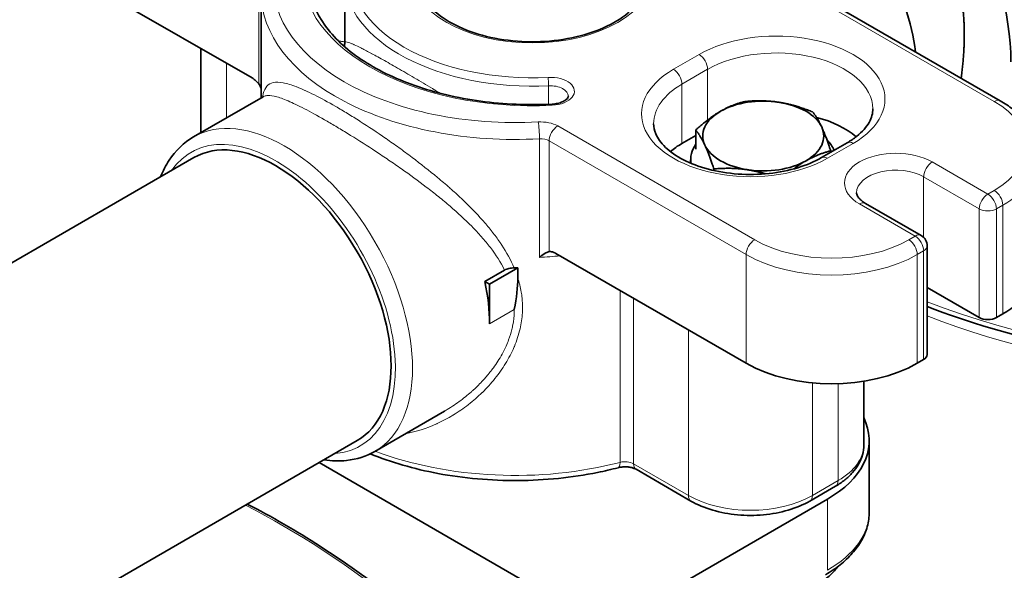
# Model space of a CAD drawing. Header units: millimetres. Extents: x 0 to 2970, y 0 to 2100.
# Tile 18 of 41: x 534 to 585, y 397 to 425. Entities that reach past the tile are written whole.
import ezdxf

# ---------------------------------------------------------------- set-up
doc = ezdxf.new("R2010")
doc.units = ezdxf.units.MM
doc.header["$LTSCALE"] = 5
doc.layers.add('Spigoli tangenti visibili(ISO)', color=7, linetype='Continuous', lineweight=15, true_color=0x00803f)
doc.layers.add('Spigoli visibili(ISO)', color=7, linetype='Continuous', lineweight=35)

msp = doc.modelspace()

# ---------------------------------------------------------------- linework, layer by layer
at = {"layer": 'Spigoli tangenti visibili(ISO)'}
for p, q in [((546.778, 421.76), (546.778, 427.485)), ((584.772, 420.858), (574.594, 426.734)), ((568.199, 422.517), (569.525, 423.282)), ((545.108, 420.01), (545.108, 422.836)), ((569.967, 422.517), (568.641, 421.751)), ((569.967, 419.9), (569.967, 422.517)), ((547.941, 421.834), (547.941, 421.834)), ((568.641, 418.689), (568.641, 421.751)), ((561.751, 420.711), (561.751, 421.665)), ((562.22, 419.59), (572.397, 413.714)), ((561.276, 412.805), (561.276, 418.928)), ((571.956, 412.948), (561.778, 418.824)), ((561.778, 418.824), (561.778, 413.1)), ((577.48, 418.689), (576.154, 417.924)), ((581.568, 417.733), (584.44, 416.074)), ((581.126, 413.837), (581.126, 416.967)), ((583.998, 415.309), (581.126, 416.967)), ((584.44, 416.074), (584.772, 416.265)), ((580.684, 413.905), (577.811, 415.564)), ((583.998, 409.695), (583.998, 415.309)), ((585.214, 415.5), (584.882, 415.309)), ((584.882, 415.309), (584.882, 409.695)), ((585.214, 409.887), (585.214, 415.5)), ((580.352, 413.714), (580.684, 413.905)), ((581.126, 413.14), (580.794, 412.948)), ((581.126, 407.526), (581.126, 413.14)), ((571.956, 407.335), (571.956, 412.948)), ((580.794, 412.948), (580.794, 407.335)), ((565.44, 402.219), (565.44, 411.097)), ((566.139, 410.693), (566.139, 402.145)), ((558.697, 409.376), (559.979, 410.116)), ((568.972, 400.51), (568.972, 409.057)), ((575.381, 400.51), (575.381, 406.324)), ((576.706, 401.275), (576.706, 406.283)), ((566.139, 402.145), (568.972, 400.51)), ((575.381, 400.51), (576.706, 401.275)), ((576.154, 396.644), (576.154, 400.318))]:
    msp.add_line(p, q, dxfattribs=at)
msp.add_ellipse((560.907, 427.492), major_axis=(-6.25, 0), ratio=0.57735, dxfattribs=at)
for centre, major_axis, ratio, start_param, end_param in [((560.907, 427.492), (-11.875, 0), 0.57735, 6.195919, 7.941248), ((560.907, 427.492), (-9.375, 0), 0.57735, 6.195919, 7.941248), ((560.023, 426.982), (-12.5, 0), 0.57735, 6.187562, 7.949605), ((560.907, 427.237), (-9.688, 0), 0.57735, 0, 1.658063), ((560.023, 426.472), (-13.125, 0), 0.57735, 0, 1.666419), ((598.251, 425.017), (30.312, 0), 0.57735, 4.119309, 6.283185), ((573.502, 420.986), (5.625, 0), 0.57735, 5.497787, 8.63938), ((569.525, 422.772), (0.313, -0.541), 0.57735, 0.785398, 2.356194), ((573.502, 420.475), (5, 0), 0.57735, 0, 2.356194), ((572.177, 420.22), (-5.625, 0), 0.57735, 5.497787, 8.63938), ((568.199, 422.006), (-0.313, 0.541), 0.57735, 3.926991, 5.497787), ((561.833, 421.381), (1.25, 0), 0.57735, 4.799655, 7.941248), ((561.724, 421.845), (-0.016, 0.312), 0.071162, 4.095111, 5.665907), ((561.833, 421.126), (0.938, 0), 0.57735, 0, 1.658063), ((572.177, 419.71), (-5, 0), 0.57735, 5.497787, 6.283185), ((561.942, 420.407), (-0.016, 0.312), 0.071162, 5.665907, 6.283185), ((584.772, 420.348), (0.312, 0.541), 0.57735, 0, 0.785398), ((580.794, 418.562), (5.625, 0), 0.57735, 5.497787, 7.068583), ((548.091, 410.907), (-4.688, 8.119), 0.57735, 3.141593, 6.283185), ((561.336, 419.08), (-1.25, 0), 0.57735, 3.926991, 4.808012), ((561.217, 419.288), (0.035, -0.624), 0.077957, 0.953156, 2.523953), ((598.251, 423.997), (29.875, 0), 0.57735, 4.109405, 6.029862), ((547.649, 410.652), (4.375, -7.578), 0.57735, 6.015122, 9.692841), ((562.22, 419.08), (0.312, 0.541), 0.57735, 0.785398, 2.356194), ((561.336, 418.569), (-0.625, 0), 0.57735, 3.926991, 4.808012), ((577.48, 418.179), (-0.313, 0.541), 0.57735, 5.497787, 6.283185), ((579.69, 416.648), (-2.656, 0), 0.57735, 3.926991, 7.068583), ((576.154, 417.414), (-0.313, 0.541), 0.57735, 5.497787, 6.283185), ((581.568, 417.222), (0.312, 0.541), 0.57735, 0.785398, 2.356194), ((580.794, 418.051), (6.25, 0), 0.57735, 5.497787, 6.283185), ((579.69, 416.138), (-2.031, 0), 0.57735, 3.926991, 6.283185), ((584.772, 415.755), (0.313, -0.541), 0.57735, 0.785398, 2.356194), ((577.811, 415.053), (0.312, 0.541), 0.57735, 0, 0.785398), ((584.44, 415.564), (0.312, 0.541), 0.57735, 0.785398, 2.356194), ((584.44, 415.564), (0.313, -0.541), 0.57735, 0.785398, 2.356194), ((584.44, 415.564), (-0.625, 0), 0.57735, 0.785398, 2.356194), ((560.907, 409.631), (7.812, 0), 0.57735, 1.826034, 1.826118), ((572.397, 413.204), (0.312, 0.541), 0.57735, 0.785398, 2.356194), ((576.375, 416.01), (5.625, 0), 0.57735, 3.926991, 5.497787), ((580.352, 413.204), (-0.313, 0.541), 0.57735, 3.926991, 5.497787), ((580.684, 413.395), (0.312, 0.541), 0.57735, 0, 0.785398), ((580.684, 413.395), (-0.313, 0.541), 0.57735, 3.926991, 5.497787), ((580.684, 413.395), (0.625, 0), 0.57735, 5.497787, 6.283185), ((560.023, 420.348), (-13.125, 0), 0.57735, 1.666419, 1.747949), ((576.375, 415.5), (-6.25, 0), 0.57735, 0.785398, 2.356194), ((573.502, 403.125), (4.531, 0), 0.57735, 5.497787, 6.283185), ((560.023, 409.121), (13.125, 0), 0.57735, 4.12899, 5.137789), ((565.182, 402.547), (0.158, -0.605), 0.336956, 0, 0.910678), ((565.698, 401.89), (0.625, 0), 0.57735, 0.785398, 1.996196), ((566.581, 402.4), (-0.312, -0.541), 0.57735, 5.497787, 6.283185), ((576.264, 401.53), (0.313, -0.541), 0.57735, 0, 0.785398), ((572.177, 402.359), (4.531, 0), 0.57735, 3.926991, 5.497787), ((569.414, 400.765), (-0.312, -0.541), 0.57735, 5.497787, 6.283185), ((574.939, 400.765), (0.313, -0.541), 0.57735, 0, 0.785398), ((547.87, 360.259), (-23.75, 41.136), 0.57735, 3.674697, 5.55063), ((570.936, 399.657), (7.379, 0), 0.57735, 5.497787, 6.283185)]:
    msp.add_ellipse(centre, major_axis=major_axis, ratio=ratio, start_param=start_param, end_param=end_param, dxfattribs=at)
for points, knots in [([(550.907, 423.968), (550.926, 423.968), (550.945, 423.969), (550.963, 423.968), (551.03, 423.967), (551.088, 423.96), (551.135, 423.947), (551.17, 423.937), (551.199, 423.923), (551.22, 423.906)], [0.0033638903, 0.0033638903, 0.0033638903, 0.0033638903, 0.0034956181, 0.0034956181, 0.0034956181, 0.0039823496, 0.0039823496, 0.0039823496, 0.0043522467, 0.0043522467, 0.0043522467, 0.0043522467]), ([(551.219, 423.894), (551.219, 423.92), (551.236, 423.933), (551.272, 423.934), (551.273, 423.934), (551.273, 423.934), (551.274, 423.934), (551.308, 423.934), (551.357, 423.924), (551.425, 423.901), (551.427, 423.901), (551.429, 423.9), (551.431, 423.899), (551.464, 423.888), (551.502, 423.874), (551.544, 423.857), (551.546, 423.856), (551.549, 423.855), (551.552, 423.854), (551.594, 423.837), (551.641, 423.817), (551.692, 423.794), (551.695, 423.792), (551.699, 423.791), (551.702, 423.789), (551.809, 423.741), (551.934, 423.681), (552.081, 423.606), (552.086, 423.604), (552.091, 423.602), (552.095, 423.599), (552.244, 423.524), (552.416, 423.433), (552.608, 423.33), (552.613, 423.328), (552.617, 423.325), (552.622, 423.322), (552.816, 423.218), (553.03, 423.1), (553.265, 422.968), (553.268, 422.967), (553.27, 422.965), (553.272, 422.964), (553.509, 422.831), (553.77, 422.682), (554.047, 422.523), (554.049, 422.521), (554.052, 422.519), (554.055, 422.518), (554.332, 422.358), (554.621, 422.189), (554.922, 422.012), (554.928, 422.008), (554.934, 422.004), (554.941, 422.001), (555.239, 421.824), (555.55, 421.639), (555.872, 421.447), (555.881, 421.441), (555.89, 421.436), (555.9, 421.43), (555.985, 421.379), (556.07, 421.328), (556.155, 421.276)], [0.00175855, 0.00175855, 0.00175855, 0.00175855, 0.00377569, 0.00377569, 0.00377569, 0.00382003, 0.00382003, 0.00382003, 0.00566354, 0.00566354, 0.00566354, 0.00571998, 0.00571998, 0.00571998, 0.00660746, 0.00660746, 0.00660746, 0.00666718, 0.00666718, 0.00666718, 0.00755138, 0.00755138, 0.00755138, 0.00761248, 0.00761248, 0.00761248, 0.00943923, 0.00943923, 0.00943923, 0.00949721, 0.00949721, 0.00949721, 0.01132707, 0.01132707, 0.01132707, 0.0113726, 0.0113726, 0.0113726, 0.01321492, 0.01321492, 0.01321492, 0.01323298, 0.01323298, 0.01323298, 0.01508487, 0.01508487, 0.01508487, 0.01510276, 0.01510276, 0.01510276, 0.01695316, 0.01695316, 0.01695316, 0.01699061, 0.01699061, 0.01699061, 0.01882493, 0.01882493, 0.01882493, 0.01887845, 0.01887845, 0.01887845, 0.01936328, 0.01936328, 0.01936328, 0.01936328]), ([(546.968, 421.084), (546.978, 421.14), (546.989, 421.192), (547.001, 421.241), (547.003, 421.247), (547.005, 421.254), (547.006, 421.26), (547.05, 421.42), (547.11, 421.546), (547.192, 421.64), (547.194, 421.642), (547.195, 421.644), (547.197, 421.645), (547.281, 421.74), (547.39, 421.802), (547.527, 421.831), (547.527, 421.831), (547.528, 421.831), (547.528, 421.831), (547.666, 421.86), (547.831, 421.856), (548.031, 421.819), (548.032, 421.819), (548.033, 421.819), (548.034, 421.819), (548.133, 421.8), (548.242, 421.774), (548.358, 421.739), (548.359, 421.738), (548.361, 421.738), (548.362, 421.737), (548.478, 421.702), (548.602, 421.659), (548.735, 421.608), (548.736, 421.608), (548.738, 421.607), (548.74, 421.606), (548.872, 421.555), (549.013, 421.496), (549.164, 421.428), (549.165, 421.427), (549.167, 421.427), (549.169, 421.426), (549.32, 421.358), (549.481, 421.281), (549.649, 421.197), (549.65, 421.196), (549.651, 421.195), (549.653, 421.195), (549.991, 421.025), (550.357, 420.826), (550.751, 420.598), (550.948, 420.484), (551.154, 420.362), (551.364, 420.234), (551.575, 420.106), (551.789, 419.973), (552.005, 419.835), (552.008, 419.833), (552.011, 419.831), (552.013, 419.83), (552.445, 419.554), (552.889, 419.26), (553.342, 418.946), (553.346, 418.944), (553.349, 418.941), (553.353, 418.939), (553.578, 418.783), (553.803, 418.625), (554.025, 418.464), (554.251, 418.301), (554.476, 418.136), (554.698, 417.968), (554.701, 417.966), (554.703, 417.965), (554.706, 417.963), (555.149, 417.629), (555.585, 417.286), (556.011, 416.932), (556.224, 416.755), (556.435, 416.575), (556.641, 416.393), (556.645, 416.39), (556.649, 416.386), (556.652, 416.383), (556.854, 416.204), (557.051, 416.025), (557.243, 415.844), (557.25, 415.838), (557.256, 415.831), (557.263, 415.825), (557.646, 415.462), (558.008, 415.093), (558.345, 414.712), (558.357, 414.697), (558.37, 414.683), (558.383, 414.668), (558.541, 414.488), (558.693, 414.305), (558.837, 414.122), (558.852, 414.102), (558.868, 414.082), (558.883, 414.062), (559.021, 413.883), (559.152, 413.702), (559.275, 413.519), (559.293, 413.493), (559.311, 413.467), (559.328, 413.441), (559.579, 413.059), (559.796, 412.668), (559.969, 412.26)], [0.06049046, 0.06049046, 0.06049046, 0.06049046, 0.06129506, 0.06129506, 0.06129506, 0.06139861, 0.06139861, 0.06139861, 0.06407754, 0.06407754, 0.06407754, 0.0641263, 0.0641263, 0.0641263, 0.06684312, 0.06684312, 0.06684312, 0.06685399, 0.06685399, 0.06685399, 0.06958168, 0.06958168, 0.06958168, 0.06959247, 0.06959247, 0.06959247, 0.07094553, 0.07094553, 0.07094553, 0.0709611, 0.0709611, 0.0709611, 0.07230937, 0.07230937, 0.07230937, 0.07232647, 0.07232647, 0.07232647, 0.07367322, 0.07367322, 0.07367322, 0.07368865, 0.07368865, 0.07368865, 0.07503706, 0.07503706, 0.07503706, 0.07504771, 0.07504771, 0.07504771, 0.07776261, 0.07776261, 0.07776261, 0.07911895, 0.07911895, 0.07911895, 0.08047655, 0.08047655, 0.08047655, 0.08049244, 0.08049244, 0.08049244, 0.08319863, 0.08319863, 0.08319863, 0.08322013, 0.08322013, 0.08322013, 0.0845638, 0.0845638, 0.0845638, 0.08593329, 0.08593329, 0.08593329, 0.08594782, 0.08594782, 0.08594782, 0.08867551, 0.08867551, 0.08867551, 0.09003935, 0.09003935, 0.09003935, 0.09006482, 0.09006482, 0.09006482, 0.0914032, 0.0914032, 0.0914032, 0.09145002, 0.09145002, 0.09145002, 0.09413089, 0.09413089, 0.09413089, 0.09423333, 0.09423333, 0.09423333, 0.09549473, 0.09549473, 0.09549473, 0.09563184, 0.09563184, 0.09563184, 0.09685858, 0.09685858, 0.09685858, 0.0970346, 0.0970346, 0.0970346, 0.09958627, 0.09958627, 0.09958627, 0.09958627]), ([(559.478, 412.145), (559.277, 412.552), (559.027, 412.938), (558.598, 413.501), (558.445, 413.685), (558.123, 414.051), (557.953, 414.232), (557.429, 414.763), (557.055, 415.106), (556.466, 415.612), (556.265, 415.779), (555.853, 416.111), (555.643, 416.275), (555.01, 416.759), (554.58, 417.073), (553.926, 417.532), (553.707, 417.683), (553.266, 417.983), (553.043, 418.132), (552.377, 418.57), (551.944, 418.845), (551.313, 419.235), (551.106, 419.362), (550.698, 419.606), (550.5, 419.722), (549.93, 420.052), (549.578, 420.247), (549.092, 420.502), (548.937, 420.581), (548.646, 420.722), (548.51, 420.786), (548.256, 420.898), (548.137, 420.947), (547.915, 421.031), (547.811, 421.065), (547.527, 421.146), (547.372, 421.17), (547.18, 421.163), (547.123, 421.153), (547.045, 421.126), (547.02, 421.114), (546.997, 421.101)], [0.00408192, 0.00408192, 0.00408192, 0.00408192, 0.00665473, 0.00665473, 0.00794114, 0.00794114, 0.00922754, 0.00922754, 0.01180035, 0.01180035, 0.01308675, 0.01308675, 0.01437316, 0.01437316, 0.01694596, 0.01694596, 0.01823237, 0.01823237, 0.01951877, 0.01951877, 0.02209158, 0.02209158, 0.02337798, 0.02337798, 0.02466439, 0.02466439, 0.02723719, 0.02723719, 0.0285236, 0.0285236, 0.02981, 0.02981, 0.0310964, 0.0310964, 0.03238281, 0.03238281, 0.03495562, 0.03495562, 0.03624202, 0.03624202, 0.03691218, 0.03691218, 0.03691218, 0.03691218]), ([(560.157, 411.755), (560.236, 411.509), (560.297, 411.261), (560.338, 411.009), (560.346, 410.96), (560.353, 410.911), (560.36, 410.862), (560.374, 410.755), (560.385, 410.648), (560.392, 410.54), (560.395, 410.496), (560.398, 410.451), (560.399, 410.407), (560.404, 410.293), (560.404, 410.179), (560.4, 410.064), (560.399, 410.025), (560.397, 409.986), (560.395, 409.946), (560.379, 409.668), (560.339, 409.394), (560.277, 409.123), (560.207, 408.814), (560.108, 408.508), (559.982, 408.208), (559.975, 408.191), (559.968, 408.175), (559.961, 408.159), (559.836, 407.869), (559.689, 407.588), (559.524, 407.319), (559.36, 407.053), (559.178, 406.797), (558.981, 406.552), (558.979, 406.549), (558.976, 406.546), (558.974, 406.543), (558.774, 406.295), (558.557, 406.057), (558.328, 405.834), (558.326, 405.832), (558.325, 405.831), (558.323, 405.829), (558.096, 405.607), (557.857, 405.4), (557.609, 405.207), (557.604, 405.202), (557.599, 405.198), (557.593, 405.194), (557.348, 405.005), (557.093, 404.829), (556.829, 404.668), (556.821, 404.663), (556.813, 404.658), (556.805, 404.653), (556.543, 404.494), (556.271, 404.35), (555.994, 404.223), (555.984, 404.218), (555.974, 404.214), (555.963, 404.209), (555.443, 403.974), (554.906, 403.8), (554.357, 403.7)], [0.10062885, 0.10062885, 0.10062885, 0.10062885, 0.1021453, 0.1021453, 0.1021453, 0.10244088, 0.10244088, 0.10244088, 0.10308249, 0.10308249, 0.10308249, 0.10334689, 0.10334689, 0.10334689, 0.10402074, 0.10402074, 0.10402074, 0.1042529, 0.1042529, 0.1042529, 0.10589948, 0.10589948, 0.10589948, 0.10777412, 0.10777412, 0.10777412, 0.10787695, 0.10787695, 0.10787695, 0.10968898, 0.10968898, 0.10968898, 0.11148062, 0.11148062, 0.11148062, 0.11150101, 0.11150101, 0.11150101, 0.11331303, 0.11331303, 0.11331303, 0.11332538, 0.11332538, 0.11332538, 0.11512506, 0.11512506, 0.11512506, 0.11516261, 0.11516261, 0.11516261, 0.11693708, 0.11693708, 0.11693708, 0.11699225, 0.11699225, 0.11699225, 0.11874911, 0.11874911, 0.11874911, 0.1188146, 0.1188146, 0.1188146, 0.12211894, 0.12211894, 0.12211894, 0.12211894]), ([(556.372, 404.863), (556.385, 404.871), (556.399, 404.878), (556.412, 404.886), (556.66, 405.031), (556.902, 405.19), (557.135, 405.36), (557.352, 405.518), (557.563, 405.688), (557.765, 405.867), (557.801, 405.899), (557.837, 405.931), (557.872, 405.963), (558.044, 406.121), (558.21, 406.287), (558.367, 406.459), (558.425, 406.522), (558.482, 406.586), (558.537, 406.65), (558.664, 406.798), (558.784, 406.95), (558.898, 407.105), (559.061, 407.329), (559.211, 407.562), (559.343, 407.803), (559.418, 407.939), (559.488, 408.078), (559.551, 408.22), (559.601, 408.329), (559.646, 408.44), (559.687, 408.551), (559.753, 408.727), (559.808, 408.905), (559.852, 409.084), (559.871, 409.164), (559.889, 409.244), (559.904, 409.325), (559.944, 409.537), (559.969, 409.752), (559.976, 409.969), (559.978, 410.018), (559.979, 410.067), (559.979, 410.116)], [0.08619073, 0.08619073, 0.08619073, 0.08619073, 0.08627508, 0.08627508, 0.08627508, 0.0878696, 0.0878696, 0.0878696, 0.08935417, 0.08935417, 0.08935417, 0.08961649, 0.08961649, 0.08961649, 0.09089372, 0.09089372, 0.09089372, 0.09136212, 0.09136212, 0.09136212, 0.09243326, 0.09243326, 0.09243326, 0.09397281, 0.09397281, 0.09397281, 0.09484221, 0.09484221, 0.09484221, 0.09551235, 0.09551235, 0.09551235, 0.09657612, 0.09657612, 0.09657612, 0.0970519, 0.0970519, 0.0970519, 0.09830662, 0.09830662, 0.09830662, 0.09859144, 0.09859144, 0.09859144, 0.09859144])]:
    msp.add_open_spline(points, degree=3, knots=knots, dxfattribs=at)
msp.add_open_spline([(551.221, 423.905), (551.221, 423.905), (551.221, 423.905), (551.221, 423.905)], degree=3, dxfattribs=at)
at = {"layer": 'Spigoli visibili(ISO)'}
for p, q in [((536.6, 427.747), (546.434, 422.07)), ((551.219, 423.898), (551.219, 427.237)), ((574.907, 426.765), (585.084, 420.889)), ((546.898, 421.044), (546.898, 426.472)), ((551.219, 423.894), (551.219, 423.894)), ((543.78, 419.244), (543.78, 423.602)), ((546.997, 421.101), (543.403, 419.026)), ((569.354, 418.387), (569.354, 419.383)), ((568.641, 418.689), (569.354, 419.101)), ((575.841, 417.955), (577.167, 418.72)), ((576.325, 418.234), (576.325, 418.305)), ((529.285, 409.792), (543.43, 417.959)), ((569.089, 417.668), (569.089, 417.847)), ((570.288, 417.29), (570.288, 417.371)), ((578.124, 415.595), (580.996, 413.936)), ((581.309, 407.781), (581.309, 413.395)), ((562.122, 413.013), (571.956, 407.335)), ((558.457, 411.556), (559.478, 412.145)), ((558.697, 411.417), (560.157, 412.26)), ((560.157, 412.26), (560.157, 411.755)), ((558.457, 411.556), (558.697, 411.417)), ((558.697, 411.417), (558.697, 409.376)), ((583.998, 409.695), (581.309, 411.248)), ((584.882, 409.695), (585.214, 409.887)), ((580.794, 407.335), (581.126, 407.526)), ((578.034, 403.125), (578.034, 406.407)), ((556.372, 404.863), (552.778, 402.788)), ((578.14, 404.253), (578.034, 404.531)), ((531.542, 391.61), (551.867, 403.345)), ((578.315, 399.657), (578.315, 403.331)), ((549.899, 402.208), (564.663, 393.684)), ((566.269, 401.859), (569.102, 400.223)), ((575.251, 400.223), (576.577, 400.989)), ((564.663, 393.684), (576.154, 400.318))]:
    msp.add_line(p, q, dxfattribs=at)
msp.add_arc((580.684, 413.395), 0.625, 0, 60, dxfattribs=at)
for centre, major_axis, ratio, start_param, end_param in [((577.259, 427.747), (-5.922, 10.257), 0.57735, 3.926991, 6.908298), ((574.165, 425.961), (-4.688, 8.119), 0.57735, 4.088641, 6.283185), ((572.839, 419.072), (3.125, 0), 0.57735, 1.308997, 2.356194), ((572.839, 419.072), (3.125, 0), 0.57735, 0.261799, 1.308997), ((572.839, 419.072), (-3.125, 0), 0.57735, 5.497787, 6.544985), ((573.502, 417.414), (5, 0), 0.57735, 0.596653, 1.139901), ((547.649, 410.652), (-4.219, 7.307), 0.57735, 3.141593, 6.283185), ((572.839, 419.072), (3.125, 0), 0.57735, 5.497787, 6.544985), ((572.177, 416.648), (5, 0), 0.57735, 2.356194, 2.544939), ((572.839, 417.847), (-3.75, 0), 0.57735, 5.905342, 6.36857), ((572.839, 417.847), (3.75, 0), 0.57735, 0.22566, 0.50481), ((572.839, 419.072), (-3.125, 0), 0.57735, 0.261799, 1.308997), ((572.839, 419.072), (-3.125, 0), 0.57735, 1.308997, 2.356194), ((560.907, 407.845), (-10.062, 0), 0.57735, 4.87889, 4.879008), ((560.023, 419.838), (13.125, 0), 0.57735, 4.708257, 4.722594), ((580.794, 412.438), (6.25, 0), 0.57735, 5.497787, 6.283185), ((552.068, 413.204), (-4.688, 8.119), 0.57735, 3.926991, 4.196924), ((526.095, 379.606), (-33.255, -34.505), 0.213692, 2.821122, 2.923395), ((584.44, 409.95), (-0.625, 0), 0.57735, 0.785398, 2.356194), ((580.684, 407.781), (0.625, 0), 0.57735, 5.497787, 6.283185), ((576.375, 409.887), (-6.25, 0), 0.57735, 0.785398, 2.356194), ((570.936, 403.331), (7.379, 0), 0.57735, 5.497787, 6.501351)]:
    msp.add_ellipse(centre, major_axis=major_axis, ratio=ratio, start_param=start_param, end_param=end_param, dxfattribs=at)
for points, weights in [([(583.225, 424.303), (583.225, 426.149), (582.692, 427.973)], [1.51320023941, 1.51320023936, 1.40455735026]), ([(583.061, 422.057), (583.225, 423.252), (583.225, 424.303)], [1.47802127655, 1.51320023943, 1.51320023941]), ([(571.905, 420.857), (571.222, 420.69), (570.63, 420.348)], [1.65166604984, 1.77942286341, 1.77942286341]), ([(573.648, 420.815), (572.839, 420.94), (571.905, 420.857)], [1.77942286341, 1.77942286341, 1.65166604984]), ([(575.391, 420.317), (574.457, 420.69), (573.648, 420.815)], [1.65166604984, 1.77942286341, 1.77942286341]), ([(570.63, 420.348), (570.038, 420.006), (569.354, 419.383)], [1.77942286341, 1.77942286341, 1.65166604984]), ([(575.858, 419.539), (575.641, 420.006), (575.391, 420.317)], [1.77942286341, 1.77942286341, 1.65166604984]), ([(569.354, 419.383), (569.604, 419.072), (569.821, 418.605)], [1.65166604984, 1.77942286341, 1.77942286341]), ([(576.325, 418.305), (576.075, 419.072), (575.858, 419.539)], [1.65166604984, 1.77942286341, 1.77942286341]), ([(569.821, 418.605), (570.038, 418.138), (570.288, 417.371)], [1.77942286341, 1.77942286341, 1.65166604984]), ([(575.049, 417.796), (575.641, 418.138), (576.325, 418.305)], [1.77942286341, 1.77942286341, 1.65166604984]), ([(574.427, 417.38), (574.744, 417.62), (575.049, 417.796)], [1.74549937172, 1.77942286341, 1.77942286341]), ([(570.288, 417.371), (571.222, 417.454), (572.031, 417.329)], [1.65166604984, 1.77942286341, 1.77942286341]), ([(572.031, 417.329), (572.48, 417.26), (572.95, 417.12)], [1.77942286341, 1.77942286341, 1.73998007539])]:
    msp.add_rational_spline(points, weights, degree=2, dxfattribs=at)
for points, knots in [([(561.926, 420.719), (560.696, 420.657), (559.449, 420.708), (557.047, 421.032), (555.893, 421.305), (553.797, 422.04), (552.856, 422.502), (551.28, 423.563), (550.646, 424.161), (549.732, 425.433), (549.458, 426.106), (549.354, 426.933), (549.344, 427.085), (549.344, 427.237)], [0.698132, 0.698132, 0.698132, 0.698132, 1.014841, 1.014841, 1.331402, 1.331402, 1.647243, 1.647243, 1.962784, 1.962784, 2.283894, 2.283894, 2.356194, 2.356194, 2.356194, 2.356194]), ([(566.844, 427.237), (566.844, 426.87), (566.731, 426.501), (566.286, 425.815), (565.974, 425.498), (565.19, 424.942), (564.726, 424.7), (563.681, 424.308), (563.101, 424.158), (561.883, 423.967), (561.245, 423.927), (559.978, 423.963), (559.349, 424.039), (558.168, 424.297), (557.616, 424.48), (556.647, 424.928), (556.23, 425.193), (555.566, 425.773), (555.32, 426.088), (555.034, 426.682), (554.969, 426.96), (554.969, 427.237)], [5.497787, 5.497787, 5.497787, 5.497787, 5.856424, 5.856424, 6.180719, 6.180719, 6.492137, 6.492137, 6.80398, 6.80398, 7.117289, 7.117289, 7.431026, 7.431026, 7.743959, 7.743959, 8.055317, 8.055317, 8.368144, 8.368144, 8.63938, 8.63938, 8.63938, 8.63938]), ([(628.564, 425.017), (628.564, 423.15), (628.06, 421.285), (626.102, 417.725), (624.625, 416.033), (620.829, 412.984), (618.492, 411.635), (613.211, 409.437), (610.268, 408.59), (604.08, 407.479), (600.837, 407.216), (594.374, 407.296), (591.156, 407.64), (585.712, 408.766), (583.421, 409.439), (581.309, 410.27)], [2.356194, 2.356194, 2.356194, 2.356194, 2.663652, 2.663652, 2.979469, 2.979469, 3.302312, 3.302312, 3.625705, 3.625705, 3.948509, 3.948509, 4.271088, 4.271088, 4.524977, 4.524977, 4.524977, 4.524977]), ([(546.434, 422.07), (546.503, 422.03), (546.584, 421.968), (546.691, 421.864), (546.737, 421.813), (546.778, 421.76)], [-0.50015601, -0.50015601, -0.50015601, -0.50015601, -0.4535562, -0.4535562, -0.42336861, -0.42336861, -0.42336861, -0.42336861]), ([(562.771, 421.126), (562.771, 421.108), (562.767, 421.089), (562.737, 421.033), (562.71, 420.998), (562.627, 420.926), (562.574, 420.891), (562.445, 420.827), (562.368, 420.798), (562.198, 420.751), (562.102, 420.734), (561.979, 420.722), (561.952, 420.721), (561.926, 420.719)], [5.497787, 5.497787, 5.497787, 5.497787, 5.794493, 5.794493, 6.091199, 6.091199, 6.357322, 6.357322, 6.627489, 6.627489, 6.907419, 6.907419, 6.981317, 6.981317, 6.981317, 6.981317]), ([(585.084, 420.889), (585.317, 420.755), (585.535, 420.608), (585.933, 420.291), (586.115, 420.121), (586.435, 419.758), (586.574, 419.565), (586.803, 419.158), (586.892, 418.945), (587.013, 418.505), (587.044, 418.278), (587.044, 418.051)], [4.712389, 4.712389, 4.712389, 4.712389, 4.8694686, 4.8694686, 5.0265482, 5.0265482, 5.1836279, 5.1836279, 5.3407075, 5.3407075, 5.4977871, 5.4977871, 5.4977871, 5.4977871]), ([(578.502, 420.475), (578.502, 420.362), (578.487, 420.249), (578.424, 420.017), (578.375, 419.899), (578.24, 419.658), (578.153, 419.536), (577.938, 419.293), (577.811, 419.173), (577.517, 418.939), (577.351, 418.826), (577.167, 418.72)], [5.4977871, 5.4977871, 5.4977871, 5.4977871, 5.6548668, 5.6548668, 5.8119464, 5.8119464, 5.969026, 5.969026, 6.1261057, 6.1261057, 6.2831853, 6.2831853, 6.2831853, 6.2831853]), ([(575.841, 417.955), (575.492, 417.753), (575.079, 417.576), (574.163, 417.296), (573.659, 417.194), (572.613, 417.082), (572.07, 417.072), (571.007, 417.147), (570.486, 417.232), (569.527, 417.484), (569.088, 417.651), (568.338, 418.039), (568.026, 418.259), (567.546, 418.72), (567.381, 418.959), (567.211, 419.366), (567.177, 419.539), (567.177, 419.71)], [6.283185, 6.283185, 6.283185, 6.283185, 6.58221, 6.58221, 6.884716, 6.884716, 7.190086, 7.190086, 7.495737, 7.495737, 7.798974, 7.798974, 8.098406, 8.098406, 8.401929, 8.401929, 8.63938, 8.63938, 8.63938, 8.63938]), ([(543.403, 419.026), (542.901, 418.736), (542.473, 418.321), (541.972, 417.555), (541.826, 417.269), (541.706, 416.964)], [2.3561945, 2.3561945, 2.3561945, 2.3561945, 2.6397996, 2.6397996, 2.78748, 2.78748, 2.78748, 2.78748]), ([(578.124, 415.595), (578.05, 415.637), (577.985, 415.682), (577.874, 415.77), (577.828, 415.814), (577.755, 415.897), (577.728, 415.936), (577.688, 416.005), (577.676, 416.036), (577.661, 416.09), (577.658, 416.114), (577.658, 416.138)], [1.5707963, 1.5707963, 1.5707963, 1.5707963, 1.727876, 1.727876, 1.8849556, 1.8849556, 2.0420352, 2.0420352, 2.1991149, 2.1991149, 2.3561945, 2.3561945, 2.3561945, 2.3561945]), ([(561.778, 413.1), (561.727, 413.092), (561.668, 413.072), (561.502, 412.986), (561.39, 412.906), (561.278, 412.806), (561.277, 412.806), (561.276, 412.805)], [0.2649831, 0.2649831, 0.2649831, 0.2649831, 0.3050531, 0.3050531, 0.3677965, 0.3677965, 0.3683081, 0.3683081, 0.3683081, 0.3683081]), ([(561.778, 413.1), (561.819, 413.105), (561.864, 413.104), (561.972, 413.084), (562.053, 413.052), (562.122, 413.013)], [-0.24212353, -0.24212353, -0.24212353, -0.24212353, -0.21193594, -0.21193594, -0.16533614, -0.16533614, -0.16533614, -0.16533614]), ([(559.969, 412.26), (559.878, 412.26), (559.788, 412.25), (559.621, 412.212), (559.546, 412.184), (559.481, 412.147), (559.479, 412.146), (559.478, 412.145)], [0.000001, 0.000001, 0.000001, 0.000001, 0.04357894, 0.04357894, 0.08623001, 0.08623001, 0.08721975, 0.08721975, 0.08721975, 0.08721975]), ([(576.577, 400.989), (576.746, 401.087), (576.905, 401.194), (577.198, 401.426), (577.332, 401.552), (577.571, 401.823), (577.676, 401.968), (577.849, 402.275), (577.917, 402.438), (578.01, 402.775), (578.034, 402.95), (578.034, 403.125)], [0, 0, 0, 0, 0.1570796, 0.1570796, 0.3141593, 0.3141593, 0.4712389, 0.4712389, 0.6283185, 0.6283185, 0.7853982, 0.7853982, 0.7853982, 0.7853982]), ([(550.143, 402.349), (550.541, 402.29), (550.933, 402.278), (551.836, 402.374), (552.335, 402.532), (552.778, 402.788)], [5.0665017, 5.0665017, 5.0665017, 5.0665017, 5.2473015, 5.2473015, 5.4977871, 5.4977871, 5.4977871, 5.4977871]), ([(552.54, 402.662), (553.612, 402.222), (554.792, 401.879), (557.366, 401.394), (558.768, 401.27), (561.566, 401.289), (562.961, 401.43), (564.642, 401.771), (564.994, 401.852), (565.34, 401.943)], [4.879451, 4.879451, 4.879451, 4.879451, 5.182455, 5.182455, 5.509097, 5.509097, 5.835168, 5.835168, 5.923187, 5.923187, 5.923187, 5.923187]), ([(566.269, 401.859), (566.24, 401.876), (566.204, 401.893), (566.114, 401.927), (566.06, 401.943), (565.939, 401.969), (565.87, 401.979), (565.729, 401.988), (565.657, 401.988), (565.515, 401.977), (565.447, 401.967), (565.369, 401.95), (565.354, 401.946), (565.34, 401.943)], [1.570796, 1.570796, 1.570796, 1.570796, 1.77752, 1.77752, 2.000981, 2.000981, 2.240036, 2.240036, 2.482196, 2.482196, 2.724355, 2.724355, 2.781594, 2.781594, 2.781594, 2.781594]), ([(546.184, 400.063), (548.702, 398.769), (551.232, 397.139), (557.252, 392.469), (560.688, 389.122), (567.01, 381.567), (569.895, 377.36), (574.823, 368.51), (576.867, 363.869), (579.906, 354.618), (580.901, 350.01), (581.739, 341.288), (581.581, 337.177), (580.741, 332.977), (580.619, 332.444), (580.486, 331.921)], [4.657546, 4.657546, 4.657546, 4.657546, 4.882594, 4.882594, 5.203665, 5.203665, 5.524548, 5.524548, 5.845363, 5.845363, 6.166272, 6.166272, 6.487371, 6.487371, 6.535134, 6.535134, 6.535134, 6.535134]), ([(569.102, 400.223), (569.44, 400.028), (569.82, 399.87), (570.633, 399.631), (571.066, 399.55), (571.951, 399.469), (572.402, 399.469), (573.287, 399.55), (573.72, 399.631), (574.533, 399.87), (574.913, 400.028), (575.251, 400.223)], [4.712389, 4.712389, 4.712389, 4.712389, 5.026548, 5.026548, 5.340708, 5.340708, 5.654867, 5.654867, 5.969026, 5.969026, 6.283185, 6.283185, 6.283185, 6.283185]), ([(578.315, 399.657), (578.315, 399.403), (578.281, 399.15), (578.145, 398.656), (578.044, 398.415), (577.784, 397.953), (577.625, 397.732), (577.256, 397.313), (577.045, 397.115), (576.58, 396.746), (576.325, 396.573), (576.05, 396.415)], [5.4977871, 5.4977871, 5.4977871, 5.4977871, 5.6548668, 5.6548668, 5.8119464, 5.8119464, 5.969026, 5.969026, 6.1261057, 6.1261057, 6.2831853, 6.2831853, 6.2831853, 6.2831853]), ([(576.689, 396.835), (576.583, 396.682), (576.454, 396.539), (576.137, 396.252), (575.942, 396.112), (575.727, 395.988)], [5.8788089, 5.8788089, 5.8788089, 5.8788089, 6.0661622, 6.0661622, 6.2831853, 6.2831853, 6.2831853, 6.2831853])]:
    msp.add_open_spline(points, degree=3, knots=knots, dxfattribs=at)
for points in [[(551.19, 423.706), (551.21, 423.769), (551.219, 423.834), (551.219, 423.894)], [(546.778, 421.76), (546.827, 421.696), (546.868, 421.62), (546.898, 421.535)], [(546.997, 421.101), (547.007, 421.107), (547.02, 421.12), (547.02, 421.12)], [(559.109, 413.761), (559.108, 413.761), (559.108, 413.761), (559.108, 413.761)]]:
    msp.add_open_spline(points, degree=3, dxfattribs=at)

doc.saveas('drawing.dxf')
